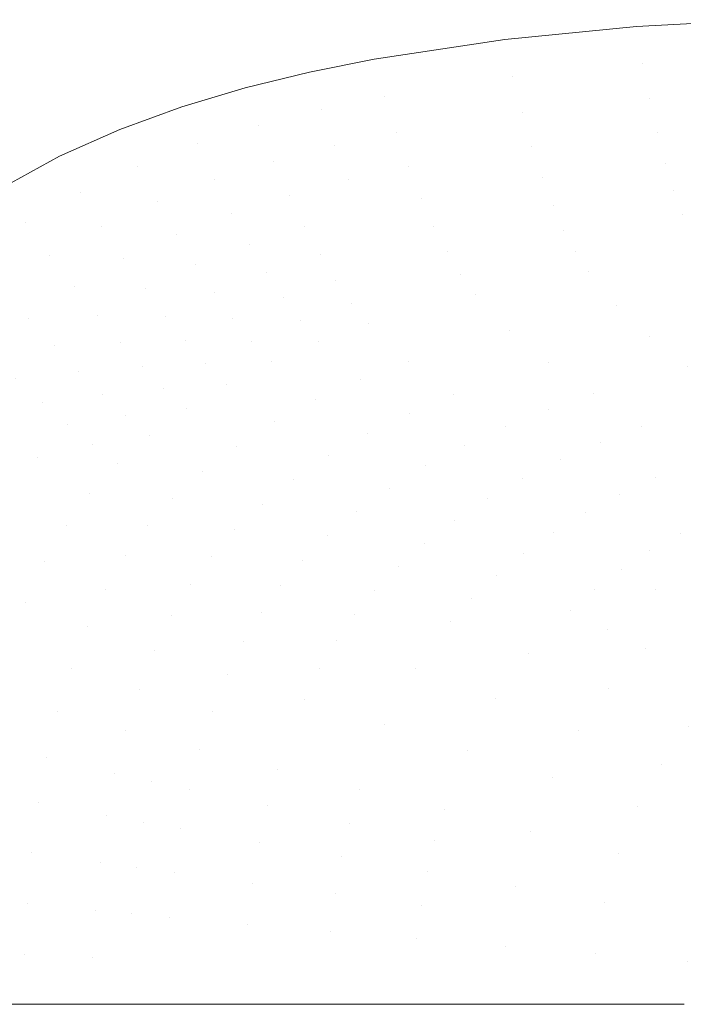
# Model space of a CAD drawing. Header units: centimetres. Extents: x -26.4 to 27.6, y -20.6 to 15.1.
# Tile 2 of 256: x -20.1 to -8.1, y -2.7 to 15. Entities that reach past the tile are written whole.
import ezdxf

# ---------------------------------------------------------------- set-up
doc = ezdxf.new("R2010")
doc.units = ezdxf.units.CM
doc.header["$LTSCALE"] = 2.54
doc.layers.add('Lucido design-1', color=7, linetype='Continuous')

# ---------------------------------------------------------------- blocks, each defined once
blk = doc.blocks.new('Gruppo-1')
at = {"color": 5, "linetype": 'Continuous', "lineweight": 9}
for points, invisible_edges in [([(-8.947, 14.929, -299.989), (-11.321, 14.691, -299.989), (-11.176, 14.018, -300.034)], 10), ([(-11.176, 14.018, -300.034), (-8.839, 14.263, -300.029), (-8.947, 14.929, -299.989)], 11), ([(-6.564, 15.049, -299.989), (-8.947, 14.929, -299.989), (-8.839, 14.263, -300.029)], 10), ([(-8.839, 14.263, -300.029), (-6.499, 14.392, -300.024), (-6.564, 15.049, -299.989)], 11), ([(-11.321, 14.691, -299.989), (-13.68, 14.338, -299.989), (-13.493, 13.658, -300.04)], 10), ([(-13.493, 13.658, -300.04), (-11.176, 14.018, -300.034), (-11.321, 14.691, -299.989)], 11), ([(-6.499, 14.392, -300.024), (-8.839, 14.263, -300.029), (-8.714, 13.621, -300.185)], 11), ([(-8.714, 13.621, -300.185), (-6.419, 13.756, -300.172), (-6.499, 14.392, -300.024)], 11), ([(-13.68, 14.338, -299.989), (-14.85, 14.104, -299.989), (-14.636, 13.424, -300.043)], 10), ([(-14.636, 13.424, -300.043), (-13.493, 13.658, -300.04), (-13.68, 14.338, -299.989)], 11), ([(-8.839, 14.263, -300.029), (-11.176, 14.018, -300.034), (-11.012, 13.37, -300.2)], 11), ([(-11.012, 13.37, -300.2), (-8.714, 13.621, -300.185), (-8.839, 14.263, -300.029)], 11), ([(-14.85, 14.104, -299.989), (-16.008, 13.821, -299.989), (-15.762, 13.143, -300.046)], 10), ([(-15.762, 13.143, -300.046), (-14.636, 13.424, -300.043), (-14.85, 14.104, -299.989)], 11), ([(-11.176, 14.018, -300.034), (-13.493, 13.658, -300.04), (-13.285, 13.007, -300.217)], 11), ([(-13.285, 13.007, -300.217), (-11.012, 13.37, -300.2), (-11.176, 14.018, -300.034)], 11), ([(-16.008, 13.821, -299.989), (-17.151, 13.479, -299.989), (-16.867, 12.807, -300.049)], 10), ([(-16.867, 12.807, -300.049), (-15.762, 13.143, -300.046), (-16.008, 13.821, -299.989)], 11), ([(-6.419, 13.756, -300.172), (-8.714, 13.621, -300.185), (-8.576, 13.015, -300.443)], 11), ([(-8.576, 13.015, -300.443), (-6.326, 13.155, -300.419), (-6.419, 13.756, -300.172)], 11), ([(-13.493, 13.658, -300.04), (-14.636, 13.424, -300.043), (-14.4, 12.773, -300.225)], 11), ([(-14.4, 12.773, -300.225), (-13.285, 13.007, -300.217), (-13.493, 13.658, -300.04)], 11), ([(-8.714, 13.621, -300.185), (-11.012, 13.37, -300.2), (-10.834, 12.759, -300.471)], 11), ([(-10.834, 12.759, -300.471), (-8.576, 13.015, -300.443), (-8.714, 13.621, -300.185)], 11), ([(-17.151, 13.479, -299.989), (-18.271, 13.07, -299.989), (-17.943, 12.407, -300.052)], 10), ([(-17.943, 12.407, -300.052), (-16.867, 12.807, -300.049), (-17.151, 13.479, -299.989)], 11), ([(-14.636, 13.424, -300.043), (-15.762, 13.143, -300.046), (-15.495, 12.494, -300.234)], 11), ([(-15.495, 12.494, -300.234), (-14.4, 12.773, -300.225), (-14.636, 13.424, -300.043)], 11), ([(-11.012, 13.37, -300.2), (-13.285, 13.007, -300.217), (-13.063, 12.393, -300.5)], 11), ([(-13.063, 12.393, -300.5), (-10.834, 12.759, -300.471), (-11.012, 13.37, -300.2)], 11), ([(-6.326, 13.155, -300.419), (-8.576, 13.015, -300.443), (-8.429, 12.458, -300.797)], 11), ([(-8.429, 12.458, -300.797), (-6.223, 12.603, -300.761), (-6.326, 13.155, -300.419)], 11), ([(-18.271, 13.07, -299.989), (-19.36, 12.584, -299.989), (-18.984, 11.937, -300.055)], 10), ([(-18.984, 11.937, -300.055), (-17.943, 12.407, -300.052), (-18.271, 13.07, -299.989)], 11), ([(-15.762, 13.143, -300.046), (-16.867, 12.807, -300.049), (-16.563, 12.164, -300.243)], 11), ([(-16.563, 12.164, -300.243), (-15.495, 12.494, -300.234), (-15.762, 13.143, -300.046)], 11), ([(-13.285, 13.007, -300.217), (-14.4, 12.773, -300.225), (-14.152, 12.159, -300.516)], 11), ([(-14.152, 12.159, -300.516), (-13.063, 12.393, -300.5), (-13.285, 13.007, -300.217)], 11), ([(-8.576, 13.015, -300.443), (-10.834, 12.759, -300.471), (-10.647, 12.197, -300.838)], 11), ([(-10.647, 12.197, -300.838), (-8.429, 12.458, -300.797), (-8.576, 13.015, -300.443)], 11), ([(-16.867, 12.807, -300.049), (-17.943, 12.407, -300.052), (-17.599, 11.774, -300.252)], 11), ([(-17.599, 11.774, -300.252), (-16.563, 12.164, -300.243), (-16.867, 12.807, -300.049)], 11), ([(-14.4, 12.773, -300.225), (-15.495, 12.494, -300.234), (-15.216, 11.883, -300.531)], 11), ([(-15.216, 11.883, -300.531), (-14.152, 12.159, -300.516), (-14.4, 12.773, -300.225)], 11), ([(-10.834, 12.759, -300.471), (-13.063, 12.393, -300.5), (-12.834, 11.826, -300.882)], 11), ([(-12.834, 11.826, -300.882), (-10.647, 12.197, -300.838), (-10.834, 12.759, -300.471)], 11), ([(-19.36, 12.584, -299.989), (-20.407, 12.012, -299.989), (-19.976, 11.39, -300.058)], 10), ([(-19.976, 11.39, -300.058), (-18.984, 11.937, -300.055), (-19.36, 12.584, -299.989)], 11), ([(-15.495, 12.494, -300.234), (-16.563, 12.164, -300.243), (-16.25, 11.558, -300.547)], 11), ([(-16.25, 11.558, -300.547), (-15.216, 11.883, -300.531), (-15.495, 12.494, -300.234)], 11), ([(-8.429, 12.458, -300.797), (-10.647, 12.197, -300.838), (-10.454, 11.694, -301.29)], 11), ([(-10.454, 11.694, -301.29), (-8.275, 11.962, -301.235), (-8.429, 12.458, -300.797)], 11), ([(-6.223, 12.603, -300.761), (-8.429, 12.458, -300.797), (-8.275, 11.962, -301.235)], 11), ([(-8.275, 11.962, -301.235), (-6.113, 12.113, -301.187), (-6.223, 12.603, -300.761)], 11), ([(-17.943, 12.407, -300.052), (-18.984, 11.937, -300.055), (-18.593, 11.32, -300.261)], 11), ([(-18.593, 11.32, -300.261), (-17.599, 11.774, -300.252), (-17.943, 12.407, -300.052)], 11), ([(-12.834, 11.826, -300.882), (-13.063, 12.393, -300.5), (-14.152, 12.159, -300.516)], 11), ([(-16.563, 12.164, -300.243), (-17.599, 11.774, -300.252), (-17.247, 11.178, -300.563)], 11), ([(-17.247, 11.178, -300.563), (-16.25, 11.558, -300.547), (-16.563, 12.164, -300.243)], 11), ([(-14.152, 12.159, -300.516), (-15.216, 11.883, -300.531), (-14.934, 11.317, -300.929)], 11), ([(-14.152, 12.159, -300.516), (-14.934, 11.317, -300.929), (-12.834, 11.826, -300.882)], 11), ([(-10.647, 12.197, -300.838), (-12.834, 11.826, -300.882), (-12.602, 11.316, -301.349)], 11), ([(-12.602, 11.316, -301.349), (-10.454, 11.694, -301.29), (-10.647, 12.197, -300.838)], 11), ([(-6.113, 12.113, -301.187), (-8.275, 11.962, -301.235), (-8.114, 11.528, -301.736)], 11), ([(-8.114, 11.528, -301.736), (-5.994, 11.688, -301.677), (-6.113, 12.113, -301.187)], 11), ([(-20.907, 10.76, -300.062), (-19.976, 11.39, -300.058), (-20.407, 12.012, -299.989)], 11), ([(-18.984, 11.937, -300.055), (-19.976, 11.39, -300.058), (-19.535, 10.795, -300.27)], 11), ([(-19.535, 10.795, -300.27), (-18.593, 11.32, -300.261), (-18.984, 11.937, -300.055)], 11), ([(-8.275, 11.962, -301.235), (-10.454, 11.694, -301.29), (-10.256, 11.25, -301.805)], 11), ([(-10.256, 11.25, -301.805), (-8.114, 11.528, -301.736), (-8.275, 11.962, -301.235)], 11), ([(-17.599, 11.774, -300.252), (-18.593, 11.32, -300.261), (-18.199, 10.737, -300.58)], 11), ([(-18.199, 10.737, -300.58), (-17.247, 11.178, -300.563), (-17.599, 11.774, -300.252)], 11), ([(-15.216, 11.883, -300.531), (-16.25, 11.558, -300.547), (-15.937, 10.997, -300.952)], 11), ([(-15.937, 10.997, -300.952), (-14.934, 11.317, -300.929), (-15.216, 11.883, -300.531)], 11), ([(-12.834, 11.826, -300.882), (-14.934, 11.317, -300.929), (-14.654, 10.805, -301.412)], 11), ([(-14.654, 10.805, -301.412), (-12.602, 11.316, -301.349), (-12.834, 11.826, -300.882)], 11), ([(-16.25, 11.558, -300.547), (-17.247, 11.178, -300.563), (-16.899, 10.624, -300.976)], 11), ([(-16.899, 10.624, -300.976), (-15.937, 10.997, -300.952), (-16.25, 11.558, -300.547)], 11), ([(-10.454, 11.694, -301.29), (-12.602, 11.316, -301.349), (-12.366, 10.863, -301.879)], 11), ([(-12.366, 10.863, -301.879), (-10.256, 11.25, -301.805), (-10.454, 11.694, -301.29)], 11), ([(-5.994, 11.688, -301.677), (-8.114, 11.528, -301.736), (-7.943, 11.147, -302.278)], 11), ([(-19.976, 11.39, -300.058), (-20.907, 10.76, -300.062), (-20.411, 10.197, -300.279)], 11), ([(-20.411, 10.197, -300.279), (-19.535, 10.795, -300.27), (-19.976, 11.39, -300.058)], 11), ([(-8.114, 11.528, -301.736), (-10.256, 11.25, -301.805), (-10.048, 10.858, -302.358)], 11), ([(-10.048, 10.858, -302.358), (-7.943, 11.147, -302.278), (-8.114, 11.528, -301.736)], 11), ([(-18.593, 11.32, -300.261), (-19.535, 10.795, -300.27), (-19.095, 10.234, -300.596)], 11), ([(-19.095, 10.234, -300.596), (-18.199, 10.737, -300.58), (-18.593, 11.32, -300.261)], 11), ([(-14.934, 11.317, -300.929), (-15.937, 10.997, -300.952), (-15.629, 10.487, -301.444)], 11), ([(-15.629, 10.487, -301.444), (-14.654, 10.805, -301.412), (-14.934, 11.317, -300.929)], 11), ([(-12.602, 11.316, -301.349), (-14.654, 10.805, -301.412), (-14.374, 10.346, -301.958)], 11), ([(-14.374, 10.346, -301.958), (-12.366, 10.863, -301.879), (-12.602, 11.316, -301.349)], 11), ([(-10.256, 11.25, -301.805), (-12.366, 10.863, -301.879), (-12.119, 10.459, -302.447)], 11), ([(-12.119, 10.459, -302.447), (-10.048, 10.858, -302.358), (-10.256, 11.25, -301.805)], 11), ([(-17.247, 11.178, -300.563), (-18.199, 10.737, -300.58), (-17.814, 10.196, -301)], 11), ([(-17.814, 10.196, -301), (-16.899, 10.624, -300.976), (-17.247, 11.178, -300.563)], 11), ([(-7.943, 11.147, -302.278), (-10.048, 10.858, -302.358), (-9.822, 10.507, -302.933)], 11), ([(-9.822, 10.507, -302.933), (-7.758, 10.81, -302.842), (-7.943, 11.147, -302.278)], 11), ([(-15.937, 10.997, -300.952), (-16.899, 10.624, -300.976), (-16.561, 10.12, -301.477)], 11), ([(-16.561, 10.12, -301.477), (-15.629, 10.487, -301.444), (-15.937, 10.997, -300.952)], 11), ([(-12.366, 10.863, -301.879), (-14.374, 10.346, -301.958), (-14.086, 9.934, -302.541)], 11), ([(-14.086, 9.934, -302.541), (-12.119, 10.459, -302.447), (-12.366, 10.863, -301.879)], 11), ([(-10.048, 10.858, -302.358), (-12.119, 10.459, -302.447), (-11.853, 10.095, -303.034)], 11), ([(-11.853, 10.095, -303.034), (-9.822, 10.507, -302.933), (-10.048, 10.858, -302.358)], 11), ([(-19.535, 10.795, -300.27), (-20.411, 10.197, -300.279), (-19.922, 9.665, -300.611)], 11), ([(-19.922, 9.665, -300.611), (-19.095, 10.234, -300.596), (-19.535, 10.795, -300.27)], 11), ([(-18.199, 10.737, -300.58), (-19.095, 10.234, -300.596), (-18.669, 9.711, -301.024)], 11), ([(-18.669, 9.711, -301.024), (-17.814, 10.196, -301), (-18.199, 10.737, -300.58)], 11), ([(-14.654, 10.805, -301.412), (-15.629, 10.487, -301.444), (-15.324, 10.028, -301.999)], 11), ([(-15.324, 10.028, -301.999), (-14.374, 10.346, -301.958), (-14.654, 10.805, -301.412)], 11), ([(-7.758, 10.81, -302.842), (-9.822, 10.507, -302.933), (-9.306, 9.89, -304.099)], 11), ([(-9.306, 9.89, -304.099), (-7.337, 10.22, -303.995), (-7.758, 10.81, -302.842)], 11), ([(-16.899, 10.624, -300.976), (-17.814, 10.196, -301), (-17.442, 9.702, -301.509)], 11), ([(-17.442, 9.702, -301.509), (-16.561, 10.12, -301.477), (-16.899, 10.624, -300.976)], 11), ([(-15.629, 10.487, -301.444), (-16.561, 10.12, -301.477), (-16.229, 9.664, -302.039)], 11), ([(-16.229, 9.664, -302.039), (-15.324, 10.028, -301.999), (-15.629, 10.487, -301.444)], 11), ([(-9.822, 10.507, -302.933), (-11.853, 10.095, -303.034), (-11.243, 9.449, -304.215)], 11), ([(-11.243, 9.449, -304.215), (-9.306, 9.89, -304.099), (-9.822, 10.507, -302.933)], 11), ([(-14.374, 10.346, -301.958), (-15.324, 10.028, -301.999), (-15.012, 9.614, -302.589)], 11), ([(-15.012, 9.614, -302.589), (-14.086, 9.934, -302.541), (-14.374, 10.346, -301.958)], 11), ([(-12.119, 10.459, -302.447), (-14.086, 9.934, -302.541), (-13.777, 9.559, -303.141)], 11), ([(-13.777, 9.559, -303.141), (-11.853, 10.095, -303.034), (-12.119, 10.459, -302.447)], 11), ([(-20.666, 9.03, -300.627), (-19.922, 9.665, -300.611), (-20.411, 10.197, -300.279)], 11), ([(-19.095, 10.234, -300.596), (-19.922, 9.665, -300.611), (-19.452, 9.168, -301.048)], 11), ([(-19.452, 9.168, -301.048), (-18.669, 9.711, -301.024), (-19.095, 10.234, -300.596)], 11), ([(-17.814, 10.196, -301), (-18.669, 9.711, -301.024), (-18.262, 9.231, -301.541)], 11), ([(-18.262, 9.231, -301.541), (-17.442, 9.702, -301.509), (-17.814, 10.196, -301)], 11), ([(-7.337, 10.22, -303.995), (-9.306, 9.89, -304.099), (-8.704, 9.336, -305.255)], 11), ([(-8.704, 9.336, -305.255), (-6.85, 9.692, -305.149), (-7.337, 10.22, -303.995)], 11), ([(-16.561, 10.12, -301.477), (-17.442, 9.702, -301.509), (-17.081, 9.253, -302.08)], 11), ([(-17.081, 9.253, -302.08), (-16.229, 9.664, -302.039), (-16.561, 10.12, -301.477)], 11), ([(-15.324, 10.028, -301.999), (-16.229, 9.664, -302.039), (-15.892, 9.251, -302.638)], 11), ([(-15.892, 9.251, -302.638), (-15.012, 9.614, -302.589), (-15.324, 10.028, -301.999)], 11), ([(-11.853, 10.095, -303.034), (-13.777, 9.559, -303.141), (-13.07, 8.89, -304.34)], 11), ([(-13.07, 8.89, -304.34), (-11.243, 9.449, -304.215), (-11.853, 10.095, -303.034)], 11), ([(-14.086, 9.934, -302.541), (-15.012, 9.614, -302.589), (-14.68, 9.236, -303.196)], 11), ([(-14.68, 9.236, -303.196), (-13.777, 9.559, -303.141), (-14.086, 9.934, -302.541)], 11), ([(-9.306, 9.89, -304.099), (-11.243, 9.449, -304.215), (-10.528, 8.87, -305.375)], 11), ([(-10.528, 8.87, -305.375), (-8.704, 9.336, -305.255), (-9.306, 9.89, -304.099)], 11), ([(-19.922, 9.665, -300.611), (-20.666, 9.03, -300.627), (-20.151, 8.568, -301.071)], 11), ([(-20.151, 8.568, -301.071), (-19.452, 9.168, -301.048), (-19.922, 9.665, -300.611)], 11), ([(-18.669, 9.711, -301.024), (-19.452, 9.168, -301.048), (-19.008, 8.71, -301.573)], 11), ([(-19.008, 8.71, -301.573), (-18.262, 9.231, -301.541), (-18.669, 9.711, -301.024)], 11), ([(-17.442, 9.702, -301.509), (-18.262, 9.231, -301.541), (-17.87, 8.794, -302.12)], 11), ([(-17.87, 8.794, -302.12), (-17.081, 9.253, -302.08), (-17.442, 9.702, -301.509)], 11), ([(-16.229, 9.664, -302.039), (-17.081, 9.253, -302.08), (-16.718, 8.844, -302.686)], 11), ([(-16.718, 8.844, -302.686), (-15.892, 9.251, -302.638), (-16.229, 9.664, -302.039)], 11), ([(-15.012, 9.614, -302.589), (-15.892, 9.251, -302.638), (-15.536, 8.873, -303.251)], 11), ([(-15.536, 8.873, -303.251), (-14.68, 9.236, -303.196), (-15.012, 9.614, -302.589)], 11), ([(-6.85, 9.692, -305.149), (-8.704, 9.336, -305.255), (-8.032, 8.786, -306.379)], 11), ([(-13.777, 9.559, -303.141), (-14.68, 9.236, -303.196), (-13.924, 8.56, -304.404)], 11), ([(-13.924, 8.56, -304.404), (-13.07, 8.89, -304.34), (-13.777, 9.559, -303.141)], 11), ([(-11.243, 9.449, -304.215), (-13.07, 8.89, -304.34), (-12.243, 8.29, -305.505)], 11), ([(-12.243, 8.29, -305.505), (-10.528, 8.87, -305.375), (-11.243, 9.449, -304.215)], 11), ([(-17.081, 9.253, -302.08), (-17.87, 8.794, -302.12), (-17.481, 8.394, -302.735)], 11), ([(-17.481, 8.394, -302.735), (-16.718, 8.844, -302.686), (-17.081, 9.253, -302.08)], 11), ([(-15.892, 9.251, -302.638), (-16.718, 8.844, -302.686), (-16.338, 8.468, -303.307)], 11), ([(-16.338, 8.468, -303.307), (-15.536, 8.873, -303.251), (-15.892, 9.251, -302.638)], 11), ([(-8.704, 9.336, -305.255), (-10.528, 8.87, -305.375), (-9.727, 8.302, -306.494)], 11), ([(-9.727, 8.302, -306.494), (-8.032, 8.786, -306.379), (-8.704, 9.336, -305.255)], 11), ([(-19.452, 9.168, -301.048), (-20.151, 8.568, -301.071), (-19.669, 8.14, -301.604)], 11), ([(-19.669, 8.14, -301.604), (-19.008, 8.71, -301.573), (-19.452, 9.168, -301.048)], 11), ([(-18.262, 9.231, -301.541), (-19.008, 8.71, -301.573), (-18.584, 8.29, -302.16)], 11), ([(-18.584, 8.29, -302.16), (-17.87, 8.794, -302.12), (-18.262, 9.231, -301.541)], 11), ([(-14.68, 9.236, -303.196), (-15.536, 8.873, -303.251), (-14.731, 8.193, -304.469)], 11), ([(-14.731, 8.193, -304.469), (-13.924, 8.56, -304.404), (-14.68, 9.236, -303.196)], 11), ([(-13.07, 8.89, -304.34), (-13.924, 8.56, -304.404), (-13.043, 7.952, -305.572)], 11), ([(-13.043, 7.952, -305.572), (-12.243, 8.29, -305.505), (-13.07, 8.89, -304.34)], 11), ([(-19.008, 8.71, -301.573), (-19.669, 8.14, -301.604), (-19.213, 7.745, -302.199)], 11), ([(-19.213, 7.745, -302.199), (-18.584, 8.29, -302.16), (-19.008, 8.71, -301.573)], 11), ([(-17.87, 8.794, -302.12), (-18.584, 8.29, -302.16), (-18.167, 7.905, -302.782)], 11), ([(-18.167, 7.905, -302.782), (-17.481, 8.394, -302.735), (-17.87, 8.794, -302.12)], 11), ([(-16.718, 8.844, -302.686), (-17.481, 8.394, -302.735), (-17.075, 8.025, -303.362)], 11), ([(-17.075, 8.025, -303.362), (-16.338, 8.468, -303.307), (-16.718, 8.844, -302.686)], 11), ([(-15.536, 8.873, -303.251), (-16.338, 8.468, -303.307), (-15.483, 7.792, -304.534)], 11), ([(-15.483, 7.792, -304.534), (-14.731, 8.193, -304.469), (-15.536, 8.873, -303.251)], 11), ([(-10.528, 8.87, -305.375), (-12.243, 8.29, -305.505), (-11.319, 7.708, -306.618)], 11), ([(-11.319, 7.708, -306.618), (-10.54, 8.019, -306.555), (-10.528, 8.87, -305.375)], 11), ([(-10.54, 8.019, -306.555), (-9.727, 8.302, -306.494), (-10.528, 8.87, -305.375)], 11), ([(-8.032, 8.786, -306.379), (-9.727, 8.302, -306.494), (-8.86, 7.714, -307.562)], 11), ([(-8.86, 7.714, -307.562), (-8.091, 7.973, -307.51), (-8.032, 8.786, -306.379)], 11), ([(-20.244, 7.52, -301.634), (-19.669, 8.14, -301.604), (-20.151, 8.568, -301.071)], 11), ([(-13.924, 8.56, -304.404), (-14.731, 8.193, -304.469), (-13.796, 7.583, -305.639)], 11), ([(-13.796, 7.583, -305.639), (-13.043, 7.952, -305.572), (-13.924, 8.56, -304.404)], 11), ([(-17.481, 8.394, -302.735), (-18.167, 7.905, -302.782), (-17.736, 7.547, -303.416)], 11), ([(-17.736, 7.547, -303.416), (-17.075, 8.025, -303.362), (-17.481, 8.394, -302.735)], 11), ([(-16.338, 8.468, -303.307), (-17.075, 8.025, -303.362), (-16.171, 7.357, -304.598)], 11), ([(-16.171, 7.357, -304.598), (-15.483, 7.792, -304.534), (-16.338, 8.468, -303.307)], 11), ([(-18.584, 8.29, -302.16), (-19.213, 7.745, -302.199), (-18.768, 7.381, -302.829)], 11), ([(-18.768, 7.381, -302.829), (-18.167, 7.905, -302.782), (-18.584, 8.29, -302.16)], 11), ([(-14.731, 8.193, -304.469), (-15.483, 7.792, -304.534), (-14.497, 7.182, -305.707)], 11), ([(-14.497, 7.182, -305.707), (-13.796, 7.583, -305.639), (-14.731, 8.193, -304.469)], 11), ([(-12.243, 8.29, -305.505), (-13.043, 7.952, -305.572), (-12.06, 7.367, -306.682)], 11), ([(-12.06, 7.367, -306.682), (-11.319, 7.708, -306.618), (-12.243, 8.29, -305.505)], 11), ([(-9.727, 8.302, -306.494), (-10.54, 8.019, -306.555), (-9.604, 7.428, -307.616)], 11), ([(-9.604, 7.428, -307.616), (-8.86, 7.714, -307.562), (-9.727, 8.302, -306.494)], 11), ([(-19.669, 8.14, -301.604), (-20.244, 7.52, -301.634), (-19.758, 7.158, -302.237)], 11), ([(-19.758, 7.158, -302.237), (-19.213, 7.745, -302.199), (-19.669, 8.14, -301.604)], 11), ([(-17.075, 8.025, -303.362), (-17.736, 7.547, -303.416), (-16.784, 6.897, -304.662)], 11), ([(-16.784, 6.897, -304.662), (-16.171, 7.357, -304.598), (-17.075, 8.025, -303.362)], 11), ([(-10.54, 8.019, -306.555), (-11.319, 7.708, -306.618), (-10.318, 7.116, -307.671)], 11), ([(-10.318, 7.116, -307.671), (-9.604, 7.428, -307.616), (-10.54, 8.019, -306.555)], 11), ([(-18.167, 7.905, -302.782), (-18.768, 7.381, -302.829), (-18.313, 7.04, -303.469)], 11), ([(-18.313, 7.04, -303.469), (-17.736, 7.547, -303.416), (-18.167, 7.905, -302.782)], 11), ([(-13.043, 7.952, -305.572), (-13.796, 7.583, -305.639), (-12.757, 6.997, -306.747)], 11), ([(-12.757, 6.997, -306.747), (-12.06, 7.367, -306.682), (-13.043, 7.952, -305.572)], 11), ([(-8.091, 7.973, -307.51), (-8.86, 7.714, -307.562), (-7.94, 7.074, -308.559)], 11), ([(-18.768, 7.381, -302.829), (-19.213, 7.745, -302.199), (-19.758, 7.158, -302.237)], 11), ([(-15.483, 7.792, -304.534), (-16.171, 7.357, -304.598), (-15.136, 6.754, -305.774)], 11), ([(-15.136, 6.754, -305.774), (-14.497, 7.182, -305.707), (-15.483, 7.792, -304.534)], 11), ([(-11.319, 7.708, -306.618), (-12.06, 7.367, -306.682), (-10.997, 6.776, -307.729)], 11), ([(-10.997, 6.776, -307.729), (-10.318, 7.116, -307.671), (-11.319, 7.708, -306.618)], 11), ([(-8.86, 7.714, -307.562), (-9.604, 7.428, -307.616), (-8.613, 6.792, -308.602)], 11), ([(-8.613, 6.792, -308.602), (-7.94, 7.074, -308.559), (-8.86, 7.714, -307.562)], 11), ([(-19.758, 7.158, -302.237), (-20.244, 7.52, -301.634), (-20.74, 6.839, -301.663)], 11), ([(-17.736, 7.547, -303.416), (-18.313, 7.04, -303.469), (-17.317, 6.416, -304.724)], 11), ([(-17.317, 6.416, -304.724), (-16.784, 6.897, -304.662), (-17.736, 7.547, -303.416)], 11), ([(-13.796, 7.583, -305.639), (-14.497, 7.182, -305.707), (-13.404, 6.599, -306.813)], 11), ([(-13.404, 6.599, -306.813), (-12.757, 6.997, -306.747), (-13.796, 7.583, -305.639)], 11), ([(-18.768, 7.381, -302.829), (-19.758, 7.158, -302.237), (-18.81, 6.503, -303.52)], 11), ([(-18.81, 6.503, -303.52), (-18.313, 7.04, -303.469), (-18.768, 7.381, -302.829)], 11), ([(-16.171, 7.357, -304.598), (-16.784, 6.897, -304.662), (-15.703, 6.305, -305.841)], 11), ([(-15.703, 6.305, -305.841), (-15.136, 6.754, -305.774), (-16.171, 7.357, -304.598)], 11), ([(-12.06, 7.367, -306.682), (-12.757, 6.997, -306.747), (-11.635, 6.41, -307.787)], 11), ([(-11.635, 6.41, -307.787), (-10.997, 6.776, -307.729), (-12.06, 7.367, -306.682)], 11), ([(-9.604, 7.428, -307.616), (-10.318, 7.116, -307.671), (-9.258, 6.485, -308.647)], 11), ([(-9.258, 6.485, -308.647), (-8.613, 6.792, -308.602), (-9.604, 7.428, -307.616)], 11), ([(-20.74, 6.839, -301.663), (-20.229, 6.515, -302.274), (-19.758, 7.158, -302.237)], 11), ([(-18.81, 6.503, -303.52), (-19.758, 7.158, -302.237), (-20.229, 6.515, -302.274)], 11), ([(-14.497, 7.182, -305.707), (-15.136, 6.754, -305.774), (-13.994, 6.178, -306.878)], 11), ([(-13.994, 6.178, -306.878), (-13.404, 6.599, -306.813), (-14.497, 7.182, -305.707)], 11), ([(-10.318, 7.116, -307.671), (-10.997, 6.776, -307.729), (-9.871, 6.153, -308.692)], 11), ([(-9.871, 6.153, -308.692), (-9.258, 6.485, -308.647), (-10.318, 7.116, -307.671)], 11), ([(-18.313, 7.04, -303.469), (-18.81, 6.503, -303.52), (-17.774, 5.914, -304.784)], 11), ([(-17.774, 5.914, -304.784), (-17.317, 6.416, -304.724), (-18.313, 7.04, -303.469)], 11), ([(-12.757, 6.997, -306.747), (-13.404, 6.599, -306.813), (-12.228, 6.018, -307.845)], 11), ([(-12.228, 6.018, -307.845), (-11.635, 6.41, -307.787), (-12.757, 6.997, -306.747)], 11), ([(-7.467, 6.723, -309.024), (-7.94, 7.074, -308.559), (-8.613, 6.792, -308.602)], 11), ([(-16.784, 6.897, -304.662), (-17.317, 6.416, -304.724), (-16.195, 5.844, -305.905)], 11), ([(-16.195, 5.844, -305.905), (-15.703, 6.305, -305.841), (-16.784, 6.897, -304.662)], 11), ([(-15.136, 6.754, -305.774), (-15.703, 6.305, -305.841), (-14.518, 5.741, -306.942)], 11), ([(-14.518, 5.741, -306.942), (-13.994, 6.178, -306.878), (-15.136, 6.754, -305.774)], 11), ([(-10.997, 6.776, -307.729), (-11.635, 6.41, -307.787), (-10.449, 5.796, -308.739)], 11), ([(-10.449, 5.796, -308.739), (-9.871, 6.153, -308.692), (-10.997, 6.776, -307.729)], 11), ([(-8.613, 6.792, -308.602), (-9.258, 6.485, -308.647), (-8.158, 5.783, -309.524)], 11), ([(-8.613, 6.792, -308.602), (-7.584, 6.077, -309.492), (-7.467, 6.723, -309.024)], 11), ([(-8.158, 5.783, -309.524), (-7.584, 6.077, -309.492), (-8.613, 6.792, -308.602)], 11), ([(-13.404, 6.599, -306.813), (-13.994, 6.178, -306.878), (-12.77, 5.607, -307.903)], 11), ([(-12.77, 5.607, -307.903), (-12.228, 6.018, -307.845), (-13.404, 6.599, -306.813)], 11), ([(-19.242, 5.92, -303.57), (-20.229, 6.515, -302.274), (-20.641, 5.8, -302.309)], 11), ([(-20.229, 6.515, -302.274), (-19.242, 5.92, -303.57), (-18.81, 6.503, -303.52)], 11), ([(-18.81, 6.503, -303.52), (-19.242, 5.92, -303.57), (-18.175, 5.375, -304.841)], 11), ([(-18.175, 5.375, -304.841), (-17.774, 5.914, -304.784), (-18.81, 6.503, -303.52)], 11), ([(-17.317, 6.416, -304.724), (-17.774, 5.914, -304.784), (-16.618, 5.368, -305.968)], 11), ([(-16.618, 5.368, -305.968), (-16.195, 5.844, -305.905), (-17.317, 6.416, -304.724)], 11), ([(-11.635, 6.41, -307.787), (-12.228, 6.018, -307.845), (-10.987, 5.416, -308.786)], 11), ([(-10.987, 5.416, -308.786), (-10.449, 5.796, -308.739), (-11.635, 6.41, -307.787)], 11), ([(-9.258, 6.485, -308.647), (-9.871, 6.153, -308.692), (-8.704, 5.466, -309.556)], 11), ([(-8.704, 5.466, -309.556), (-8.158, 5.783, -309.524), (-9.258, 6.485, -308.647)], 11), ([(-15.703, 6.305, -305.841), (-16.195, 5.844, -305.905), (-14.972, 5.294, -307.004)], 11), ([(-14.972, 5.294, -307.004), (-14.518, 5.741, -306.942), (-15.703, 6.305, -305.841)], 11), ([(-13.994, 6.178, -306.878), (-14.518, 5.741, -306.942), (-13.251, 5.182, -307.96)], 11), ([(-13.251, 5.182, -307.96), (-12.77, 5.607, -307.903), (-13.994, 6.178, -306.878)], 11), ([(-9.871, 6.153, -308.692), (-10.449, 5.796, -308.739), (-9.22, 5.126, -309.589)], 11), ([(-9.22, 5.126, -309.589), (-8.704, 5.466, -309.556), (-9.871, 6.153, -308.692)], 11), ([(-7.584, 6.077, -309.492), (-8.158, 5.783, -309.524), (-7.6, 5.401, -309.919)], 11), ([(-20.641, 5.8, -302.309), (-19.625, 5.268, -303.617), (-19.242, 5.92, -303.57)], 11), ([(-19.242, 5.92, -303.57), (-19.625, 5.268, -303.617), (-18.535, 4.772, -304.895)], 11), ([(-18.535, 4.772, -304.895), (-18.175, 5.375, -304.841), (-19.242, 5.92, -303.57)], 11), ([(-17.774, 5.914, -304.784), (-18.175, 5.375, -304.841), (-16.991, 4.86, -306.028)], 11), ([(-16.991, 4.86, -306.028), (-16.618, 5.368, -305.968), (-17.774, 5.914, -304.784)], 11), ([(-12.228, 6.018, -307.845), (-12.77, 5.607, -307.903), (-11.478, 5.019, -308.832)], 11), ([(-11.478, 5.019, -308.832), (-10.987, 5.416, -308.786), (-12.228, 6.018, -307.845)], 11), ([(-19.625, 5.268, -303.617), (-20.641, 5.8, -302.309), (-20.999, 5.009, -302.341)], 11), ([(-16.195, 5.844, -305.905), (-16.618, 5.368, -305.968), (-15.364, 4.839, -307.064)], 11), ([(-15.364, 4.839, -307.064), (-14.972, 5.294, -307.004), (-16.195, 5.844, -305.905)], 11), ([(-14.518, 5.741, -306.942), (-14.972, 5.294, -307.004), (-13.67, 4.75, -308.016)], 11), ([(-13.67, 4.75, -308.016), (-13.251, 5.182, -307.96), (-14.518, 5.741, -306.942)], 11), ([(-10.449, 5.796, -308.739), (-10.987, 5.416, -308.786), (-9.702, 4.766, -309.623)], 11), ([(-9.702, 4.766, -309.623), (-9.22, 5.126, -309.589), (-10.449, 5.796, -308.739)], 11), ([(-7.6, 5.401, -309.919), (-8.158, 5.783, -309.524), (-8.704, 5.466, -309.556)], 11), ([(-12.77, 5.607, -307.903), (-13.251, 5.182, -307.96), (-11.918, 4.61, -308.878)], 11), ([(-11.918, 4.61, -308.878), (-11.478, 5.019, -308.832), (-12.77, 5.607, -307.903)], 11), ([(-18.175, 5.375, -304.841), (-18.535, 4.772, -304.895), (-17.331, 4.296, -306.085)], 11), ([(-17.331, 4.296, -306.085), (-16.991, 4.86, -306.028), (-18.175, 5.375, -304.841)], 11), ([(-16.618, 5.368, -305.968), (-16.991, 4.86, -306.028), (-15.712, 4.357, -307.122)], 11), ([(-15.712, 4.357, -307.122), (-15.364, 4.839, -307.064), (-16.618, 5.368, -305.968)], 11), ([(-10.987, 5.416, -308.786), (-11.478, 5.019, -308.832), (-10.144, 4.389, -309.656)], 11), ([(-10.144, 4.389, -309.656), (-9.702, 4.766, -309.623), (-10.987, 5.416, -308.786)], 11), ([(-8.704, 5.466, -309.556), (-9.22, 5.126, -309.589), (-8.596, 4.766, -309.971)], 11), ([(-8.704, 5.466, -309.556), (-7.516, 4.701, -310.299), (-7.6, 5.401, -309.919)], 11), ([(-7.516, 4.701, -310.299), (-8.704, 5.466, -309.556), (-8.596, 4.766, -309.971)], 11), ([(-20.999, 5.009, -302.341), (-19.966, 4.54, -303.661), (-19.625, 5.268, -303.617)], 11), ([(-18.535, 4.772, -304.895), (-19.625, 5.268, -303.617), (-19.966, 4.54, -303.661)], 11), ([(-14.972, 5.294, -307.004), (-15.364, 4.839, -307.064), (-14.034, 4.312, -308.069)], 11), ([(-14.034, 4.312, -308.069), (-13.67, 4.75, -308.016), (-14.972, 5.294, -307.004)], 11), ([(-13.251, 5.182, -307.96), (-13.67, 4.75, -308.016), (-12.303, 4.195, -308.923)], 11), ([(-12.303, 4.195, -308.923), (-11.918, 4.61, -308.878), (-13.251, 5.182, -307.96)], 11), ([(-19.966, 4.54, -303.661), (-20.999, 5.009, -302.341), (-21.306, 4.151, -302.372)], 11), ([(-11.478, 5.019, -308.832), (-11.918, 4.61, -308.878), (-10.893, 3.608, -309.721)], 11), ([(-10.893, 3.608, -309.721), (-10.144, 4.389, -309.656), (-11.478, 5.019, -308.832)], 11), ([(-9.22, 5.126, -309.589), (-9.702, 4.766, -309.623), (-9.466, 4.054, -310.024)], 11), ([(-9.466, 4.054, -310.024), (-8.596, 4.766, -309.971), (-9.22, 5.126, -309.589)], 11), ([(-16.991, 4.86, -306.028), (-17.331, 4.296, -306.085), (-16.032, 3.825, -307.177)], 11), ([(-16.032, 3.825, -307.177), (-15.712, 4.357, -307.122), (-16.991, 4.86, -306.028)], 11), ([(-15.364, 4.839, -307.064), (-15.712, 4.357, -307.122), (-14.359, 3.853, -308.121)], 11), ([(-14.359, 3.853, -308.121), (-14.034, 4.312, -308.069), (-15.364, 4.839, -307.064)], 11), ([(-19.966, 4.54, -303.661), (-18.861, 4.095, -304.946), (-18.535, 4.772, -304.895)], 11), ([(-18.535, 4.772, -304.895), (-18.861, 4.095, -304.946), (-17.642, 3.662, -306.138)], 11), ([(-17.642, 3.662, -306.138), (-17.331, 4.296, -306.085), (-18.535, 4.772, -304.895)], 11), ([(-13.67, 4.75, -308.016), (-14.034, 4.312, -308.069), (-12.944, 3.336, -309.008)], 11), ([(-12.944, 3.336, -309.008), (-12.303, 4.195, -308.923), (-13.67, 4.75, -308.016)], 11), ([(-9.702, 4.766, -309.623), (-10.144, 4.389, -309.656), (-9.466, 4.054, -310.024)], 11), ([(-8.596, 4.766, -309.971), (-9.466, 4.054, -310.024), (-8.785, 3.704, -310.36)], 11), ([(-8.785, 3.704, -310.36), (-7.969, 4.386, -310.319), (-8.596, 4.766, -309.971)], 11), ([(-8.596, 4.766, -309.971), (-7.969, 4.386, -310.319), (-7.516, 4.701, -310.299)], 11), ([(-21.306, 4.151, -302.372), (-20.263, 3.744, -303.702), (-19.966, 4.54, -303.661)], 11), ([(-18.861, 4.095, -304.946), (-19.966, 4.54, -303.661), (-20.263, 3.744, -303.702)], 11), ([(-11.918, 4.61, -308.878), (-12.303, 4.195, -308.923), (-10.893, 3.608, -309.721)], 11), ([(-17.331, 4.296, -306.085), (-17.642, 3.662, -306.138), (-16.329, 3.229, -307.228)], 11), ([(-16.329, 3.229, -307.228), (-16.032, 3.825, -307.177), (-17.331, 4.296, -306.085)], 11), ([(-15.712, 4.357, -307.122), (-16.032, 3.825, -307.177), (-14.661, 3.349, -308.17)], 11), ([(-14.661, 3.349, -308.17), (-14.359, 3.853, -308.121), (-15.712, 4.357, -307.122)], 11), ([(-14.034, 4.312, -308.069), (-14.359, 3.853, -308.121), (-12.944, 3.336, -309.008)], 11), ([(-9.466, 4.054, -310.024), (-10.144, 4.389, -309.656), (-10.893, 3.608, -309.721)], 11), ([(-7.969, 4.386, -310.319), (-8.785, 3.704, -310.36), (-7.42, 2.961, -310.933)], 11), ([(-20.263, 3.744, -303.702), (-19.15, 3.351, -304.994), (-18.861, 4.095, -304.946)], 11), ([(-17.642, 3.662, -306.138), (-18.861, 4.095, -304.946), (-19.15, 3.351, -304.994)], 11), ([(-12.303, 4.195, -308.923), (-12.944, 3.336, -309.008), (-11.485, 2.795, -309.782)], 11), ([(-11.485, 2.795, -309.782), (-10.893, 3.608, -309.721), (-12.303, 4.195, -308.923)], 11), ([(-10.893, 3.608, -309.721), (-9.458, 2.978, -310.4), (-9.466, 4.054, -310.024)], 11), ([(-9.458, 2.978, -310.4), (-8.785, 3.704, -310.36), (-9.466, 4.054, -310.024)], 11), ([(-19.15, 3.351, -304.994), (-20.263, 3.744, -303.702), (-20.513, 2.899, -303.739)], 11), ([(-16.032, 3.825, -307.177), (-16.329, 3.229, -307.228), (-14.942, 2.789, -308.215)], 11), ([(-14.942, 2.789, -308.215), (-14.661, 3.349, -308.17), (-16.032, 3.825, -307.177)], 11), ([(-12.944, 3.336, -309.008), (-14.359, 3.853, -308.121), (-14.661, 3.349, -308.17)], 11), ([(-19.15, 3.351, -304.994), (-17.921, 2.964, -306.186), (-17.642, 3.662, -306.138)], 11), ([(-17.642, 3.662, -306.138), (-17.921, 2.964, -306.186), (-16.597, 2.574, -307.274)], 11), ([(-16.597, 2.574, -307.274), (-16.329, 3.229, -307.228), (-17.642, 3.662, -306.138)], 11), ([(-10.893, 3.608, -309.721), (-11.485, 2.795, -309.782), (-10, 2.221, -310.437)], 11), ([(-10, 2.221, -310.437), (-9.458, 2.978, -310.4), (-10.893, 3.608, -309.721)], 11), ([(-8.785, 3.704, -310.36), (-9.458, 2.978, -310.4), (-8.014, 2.304, -310.953)], 11), ([(-8.014, 2.304, -310.953), (-7.42, 2.961, -310.933), (-8.785, 3.704, -310.36)], 11), ([(-20.513, 2.899, -303.739), (-19.396, 2.559, -305.036), (-19.15, 3.351, -304.994)], 11), ([(-17.921, 2.964, -306.186), (-19.15, 3.351, -304.994), (-19.396, 2.559, -305.036)], 11), ([(-14.942, 2.789, -308.215), (-16.329, 3.229, -307.228), (-16.597, 2.574, -307.274)], 11), ([(-14.661, 3.349, -308.17), (-14.942, 2.789, -308.215), (-13.491, 2.337, -309.084)], 11), ([(-14.661, 3.349, -308.17), (-13.491, 2.337, -309.084), (-12.944, 3.336, -309.008)], 11), ([(-12.944, 3.336, -309.008), (-13.491, 2.337, -309.084), (-11.994, 1.864, -309.836)], 11), ([(-11.994, 1.864, -309.836), (-11.485, 2.795, -309.782), (-12.944, 3.336, -309.008)], 11), ([(-19.396, 2.559, -305.036), (-20.513, 2.899, -303.739), (-20.713, 2.029, -303.773)], 11), ([(-19.396, 2.559, -305.036), (-18.161, 2.221, -306.23), (-17.921, 2.964, -306.186)], 11), ([(-17.921, 2.964, -306.186), (-18.161, 2.221, -306.23), (-16.83, 1.879, -307.316)], 11), ([(-16.83, 1.879, -307.316), (-16.597, 2.574, -307.274), (-17.921, 2.964, -306.186)], 11), ([(-9.458, 2.978, -310.4), (-10, 2.221, -310.437), (-8.503, 1.615, -310.97)], 11), ([(-8.503, 1.615, -310.97), (-8.014, 2.304, -310.953), (-9.458, 2.978, -310.4)], 11), ([(-16.597, 2.574, -307.274), (-15.422, 1.529, -308.293), (-14.942, 2.789, -308.215)], 11), ([(-14.942, 2.789, -308.215), (-15.422, 1.529, -308.293), (-13.944, 1.168, -309.147)], 11), ([(-13.944, 1.168, -309.147), (-13.491, 2.337, -309.084), (-14.942, 2.789, -308.215)], 11), ([(-11.485, 2.795, -309.782), (-11.994, 1.864, -309.836), (-10.467, 1.368, -310.47)], 11), ([(-10.467, 1.368, -310.47), (-10, 2.221, -310.437), (-11.485, 2.795, -309.782)], 11), ([(-20.713, 2.029, -303.773), (-19.595, 1.744, -305.074), (-19.396, 2.559, -305.036)], 11), ([(-18.161, 2.221, -306.23), (-19.396, 2.559, -305.036), (-19.595, 1.744, -305.074)], 11), ([(-16.597, 2.574, -307.274), (-16.83, 1.879, -307.316), (-15.422, 1.529, -308.293)], 11), ([(-13.491, 2.337, -309.084), (-13.944, 1.168, -309.147), (-12.417, 0.794, -309.88)], 11), ([(-12.417, 0.794, -309.88), (-11.994, 1.864, -309.836), (-13.491, 2.337, -309.084)], 11), ([(-19.595, 1.744, -305.074), (-18.358, 1.457, -306.268), (-18.161, 2.221, -306.23)], 11), ([(-18.161, 2.221, -306.23), (-18.358, 1.457, -306.268), (-17.7, 1.311, -306.823)], 11), ([(-16.83, 1.879, -307.316), (-18.161, 2.221, -306.23), (-17.7, 1.311, -306.823)], 11), ([(-10, 2.221, -310.437), (-10.467, 1.368, -310.47), (-8.923, 0.85, -310.986)], 11), ([(-8.923, 0.85, -310.986), (-8.503, 1.615, -310.97), (-10, 2.221, -310.437)], 11), ([(-8.014, 2.304, -310.953), (-8.503, 1.615, -310.97), (-7.006, 0.981, -311.391)], 11), ([(-19.595, 1.744, -305.074), (-20.713, 2.029, -303.773), (-20.86, 1.153, -303.801)], 11), ([(-17.7, 1.311, -306.823), (-17.022, 1.164, -307.352), (-16.83, 1.879, -307.316)], 11), ([(-16.83, 1.879, -307.316), (-17.022, 1.164, -307.352), (-15.608, 0.864, -308.325)], 11), ([(-15.608, 0.864, -308.325), (-15.422, 1.529, -308.293), (-16.83, 1.879, -307.316)], 11), ([(-11.994, 1.864, -309.836), (-12.417, 0.794, -309.88), (-10.855, 0.404, -310.496)], 11), ([(-10.855, 0.404, -310.496), (-10.467, 1.368, -310.47), (-11.994, 1.864, -309.836)], 11), ([(-20.86, 1.153, -303.801), (-19.744, 0.924, -305.106), (-19.595, 1.744, -305.074)], 11), ([(-18.358, 1.457, -306.268), (-19.595, 1.744, -305.074), (-19.744, 0.924, -305.106)], 11), ([(-8.503, 1.615, -310.97), (-8.923, 0.85, -310.986), (-7.372, 0.314, -311.397)], 11), ([(-7.372, 0.314, -311.397), (-7.006, 0.981, -311.391), (-8.503, 1.615, -310.97)], 11), ([(-19.744, 0.924, -305.106), (-18.508, 0.691, -306.3), (-18.358, 1.457, -306.268)], 11), ([(-17.7, 1.311, -306.823), (-18.358, 1.457, -306.268), (-18.508, 0.691, -306.3)], 11), ([(-15.422, 1.529, -308.293), (-15.608, 0.864, -308.325), (-14.123, 0.555, -309.172)], 11), ([(-14.123, 0.555, -309.172), (-13.944, 1.168, -309.147), (-15.422, 1.529, -308.293)], 11), ([(-18.508, 0.691, -306.3), (-17.85, 0.571, -306.854), (-17.7, 1.311, -306.823)], 11), ([(-17.022, 1.164, -307.352), (-17.7, 1.311, -306.823), (-17.85, 0.571, -306.854)], 11), ([(-10.467, 1.368, -310.47), (-10.855, 0.404, -310.496), (-9.27, 0.001, -310.998)], 11), ([(-9.27, 0.001, -310.998), (-8.923, 0.85, -310.986), (-10.467, 1.368, -310.47)], 11), ([(-19.744, 0.924, -305.106), (-20.86, 1.153, -303.801), (-20.97, 0.196, -303.825)], 11), ([(-17.85, 0.571, -306.854), (-17.171, 0.45, -307.382), (-17.022, 1.164, -307.352)], 11), ([(-15.608, 0.864, -308.325), (-17.022, 1.164, -307.352), (-17.171, 0.45, -307.382)], 11), ([(-13.944, 1.168, -309.147), (-14.123, 0.555, -309.172), (-12.585, 0.235, -309.898)], 11), ([(-12.585, 0.235, -309.898), (-12.417, 0.794, -309.88), (-13.944, 1.168, -309.147)], 11), ([(-20.97, 0.196, -303.825), (-19.858, 0.022, -305.132), (-19.744, 0.924, -305.106)], 11), ([(-18.508, 0.691, -306.3), (-19.744, 0.924, -305.106), (-19.858, 0.022, -305.132)], 11), ([(-17.171, 0.45, -307.382), (-15.755, 0.201, -308.351), (-15.608, 0.864, -308.325)], 11), ([(-15.608, 0.864, -308.325), (-15.755, 0.201, -308.351), (-14.265, -0.056, -309.193)], 11), ([(-14.265, -0.056, -309.193), (-14.123, 0.555, -309.172), (-15.608, 0.864, -308.325)], 11), ([(-10.855, 0.404, -310.496), (-12.417, 0.794, -309.88), (-12.585, 0.235, -309.898)], 11), ([(-8.923, 0.85, -310.986), (-9.27, 0.001, -310.998), (-7.672, -0.412, -311.401)], 11), ([(-7.672, -0.412, -311.401), (-7.372, 0.314, -311.397), (-8.923, 0.85, -310.986)], 11), ([(-19.858, 0.022, -305.132), (-18.624, -0.156, -306.326), (-18.508, 0.691, -306.3)], 11), ([(-17.85, 0.571, -306.854), (-18.508, 0.691, -306.3), (-18.624, -0.156, -306.326)], 11), ([(-18.624, -0.156, -306.326), (-17.967, -0.247, -306.879), (-17.85, 0.571, -306.854)], 11), ([(-17.171, 0.45, -307.382), (-17.85, 0.571, -306.854), (-17.967, -0.247, -306.879)], 11), ([(-14.123, 0.555, -309.172), (-14.265, -0.056, -309.193), (-12.72, -0.322, -309.913)], 11), ([(-12.72, -0.322, -309.913), (-12.585, 0.235, -309.898), (-14.123, 0.555, -309.172)], 11), ([(-17.967, -0.247, -306.879), (-17.288, -0.339, -307.406), (-17.171, 0.45, -307.382)], 11), ([(-15.755, 0.201, -308.351), (-17.171, 0.45, -307.382), (-17.288, -0.339, -307.406)], 11), ([(-12.585, 0.235, -309.898), (-11.136, -0.597, -310.515), (-10.855, 0.404, -310.496)], 11), ([(-10.855, 0.404, -310.496), (-11.136, -0.597, -310.515), (-9.522, -0.878, -311.007)], 11), ([(-9.522, -0.878, -311.007), (-9.27, 0.001, -310.998), (-10.855, 0.404, -310.496)], 11), ([(-20.509, -0.841, -304.51), (-19.858, 0.022, -305.132), (-20.97, 0.196, -303.825)], 11), ([(-17.288, -0.339, -307.406), (-15.871, -0.529, -308.372), (-15.755, 0.201, -308.351)], 11), ([(-15.755, 0.201, -308.351), (-15.871, -0.529, -308.372), (-14.379, -0.724, -309.208)], 11), ([(-14.379, -0.724, -309.208), (-14.265, -0.056, -309.193), (-15.755, 0.201, -308.351)], 11), ([(-12.585, 0.235, -309.898), (-12.72, -0.322, -309.913), (-11.136, -0.597, -310.515)], 11), ([(-20.509, -0.841, -304.51), (-19.94, -0.9, -305.151), (-19.858, 0.022, -305.132)], 11), ([(-18.624, -0.156, -306.326), (-19.858, 0.022, -305.132), (-19.94, -0.9, -305.151)], 11), ([(-9.27, 0.001, -310.998), (-9.522, -0.878, -311.007), (-7.892, -1.163, -311.404)], 11), ([(-7.892, -1.163, -311.404), (-7.672, -0.412, -311.401), (-9.27, 0.001, -310.998)], 11), ([(-19.94, -0.9, -305.151), (-18.709, -1.021, -306.344), (-18.624, -0.156, -306.326)], 11), ([(-17.967, -0.247, -306.879), (-18.624, -0.156, -306.326), (-18.709, -1.021, -306.344)], 11), ([(-14.265, -0.056, -309.193), (-14.379, -0.724, -309.208), (-12.829, -0.925, -309.923)], 11), ([(-12.829, -0.925, -309.923), (-12.72, -0.322, -309.913), (-14.265, -0.056, -309.193)], 11), ([(-18.709, -1.021, -306.344), (-18.053, -1.082, -306.897), (-17.967, -0.247, -306.879)], 11), ([(-17.288, -0.339, -307.406), (-17.967, -0.247, -306.879), (-18.053, -1.082, -306.897)], 11), ([(-18.053, -1.082, -306.897), (-17.375, -1.145, -307.422), (-17.288, -0.339, -307.406)], 11), ([(-15.871, -0.529, -308.372), (-17.288, -0.339, -307.406), (-17.375, -1.145, -307.422)], 11), ([(-11.136, -0.597, -310.515), (-12.72, -0.322, -309.913), (-12.829, -0.925, -309.923)], 11), ([(-17.375, -1.145, -307.422), (-15.958, -1.271, -308.385), (-15.871, -0.529, -308.372)], 11), ([(-15.871, -0.529, -308.372), (-15.958, -1.271, -308.385), (-14.464, -1.401, -309.219)], 11), ([(-14.464, -1.401, -309.219), (-14.379, -0.724, -309.208), (-15.871, -0.529, -308.372)], 11), ([(-12.829, -0.925, -309.923), (-11.314, -1.67, -310.525), (-11.136, -0.597, -310.515)], 11), ([(-11.136, -0.597, -310.515), (-11.314, -1.67, -310.525), (-9.683, -1.808, -311.01)], 11), ([(-9.683, -1.808, -311.01), (-9.522, -0.878, -311.007), (-11.136, -0.597, -310.515)], 11), ([(-20.509, -0.841, -304.51), (-20.571, -2.716, -304.529), (-19.989, -1.814, -305.164)], 11), ([(-19.989, -1.814, -305.164), (-19.94, -0.9, -305.151), (-20.509, -0.841, -304.51)], 11), ([(-14.379, -0.724, -309.208), (-14.464, -1.401, -309.219), (-12.911, -1.534, -309.93)], 11), ([(-12.911, -1.534, -309.93), (-12.829, -0.925, -309.923), (-14.379, -0.724, -309.208)], 11), ([(-9.522, -0.878, -311.007), (-9.683, -1.808, -311.01), (-8.031, -1.947, -311.404)], 11), ([(-8.031, -1.947, -311.404), (-7.892, -1.163, -311.404), (-9.522, -0.878, -311.007)], 11), ([(-18.709, -1.021, -306.344), (-19.94, -0.9, -305.151), (-19.989, -1.814, -305.164)], 11), ([(-19.989, -1.814, -305.164), (-18.76, -1.875, -306.355), (-18.709, -1.021, -306.344)], 11), ([(-18.053, -1.082, -306.897), (-18.709, -1.021, -306.344), (-18.76, -1.875, -306.355)], 11), ([(-12.829, -0.925, -309.923), (-12.911, -1.534, -309.93), (-11.314, -1.67, -310.525)], 11), ([(-18.125, -2.716, -306.908), (-18.053, -1.082, -306.897), (-18.76, -1.875, -306.355)], 11), ([(-17.375, -1.145, -307.422), (-18.053, -1.082, -306.897), (-18.125, -2.716, -306.908)], 11), ([(-18.125, -2.716, -306.908), (-17.45, -2.716, -307.431), (-17.375, -1.145, -307.422)], 10), ([(-17.375, -1.145, -307.422), (-17.45, -2.716, -307.431), (-16.038, -2.716, -308.391)], 9), ([(-16.038, -2.716, -308.391), (-15.958, -1.271, -308.385), (-17.375, -1.145, -307.422)], 11), ([(-15.958, -1.271, -308.385), (-16.038, -2.716, -308.391), (-14.545, -2.716, -309.221)], 9), ([(-14.545, -2.716, -309.221), (-14.464, -1.401, -309.219), (-15.958, -1.271, -308.385)], 11), ([(-14.464, -1.401, -309.219), (-14.545, -2.716, -309.221), (-12.991, -2.716, -309.93)], 9), ([(-12.991, -2.716, -309.93), (-12.911, -1.534, -309.93), (-14.464, -1.401, -309.219)], 11), ([(-12.911, -1.534, -309.93), (-12.991, -2.716, -309.93), (-11.389, -2.716, -310.523)], 9), ([(-11.389, -2.716, -310.523), (-11.314, -1.67, -310.525), (-12.911, -1.534, -309.93)], 11), ([(-11.314, -1.67, -310.525), (-11.389, -2.716, -310.523), (-9.752, -2.716, -311.008)], 9), ([(-9.752, -2.716, -311.008), (-9.683, -1.808, -311.01), (-11.314, -1.67, -310.525)], 11), ([(-20.571, -2.716, -304.529), (-20.004, -2.716, -305.169), (-19.989, -1.814, -305.164)], 10), ([(-18.76, -1.875, -306.355), (-19.989, -1.814, -305.164), (-20.004, -2.716, -305.169)], 11), ([(-20.004, -2.716, -305.169), (-18.779, -2.716, -306.358), (-18.76, -1.875, -306.355)], 10), ([(-18.76, -1.875, -306.355), (-18.779, -2.716, -306.358), (-18.125, -2.716, -306.908)], 9), ([(-9.683, -1.808, -311.01), (-9.752, -2.716, -311.008), (-8.089, -2.716, -311.402)], 9), ([(-8.089, -2.716, -311.402), (-8.031, -1.947, -311.404), (-9.683, -1.808, -311.01)], 11)]:
    blk.add_3dface(points, dxfattribs=dict(at, invisible_edges=invisible_edges))
blk = doc.blocks.new('Gruppo-2-1')
at = {"color": 5}
blk.add_blockref('Gruppo-1', (0, 0), dxfattribs=at)

msp = doc.modelspace()

# ---------------------------------------------------------------- block references
at = {"layer": 'Lucido design-1', "color": 7}
msp.add_blockref('Gruppo-2-1', (0, 0), dxfattribs=at)

doc.saveas('drawing.dxf')
